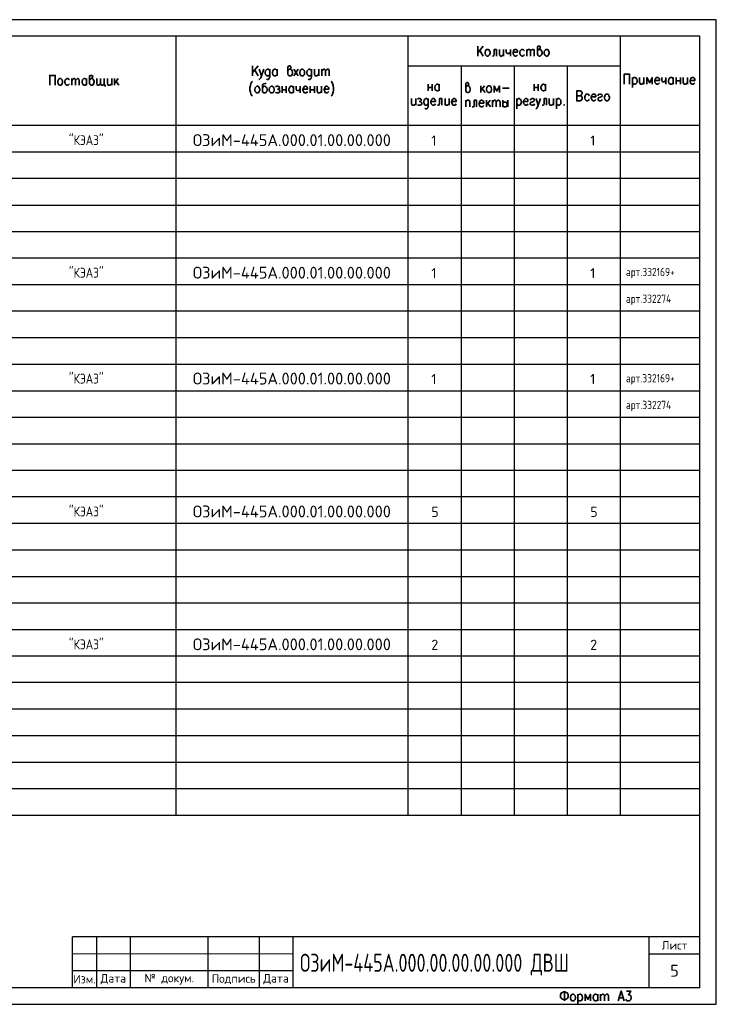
# Model space of a CAD drawing. Header units: millimetres. Extents: x -2 to 2563, y -1050 to -750.
# Tile 13 of 16: x 1923 to 2135, y -1050 to -750. Entities that reach past the tile are written whole.
import ezdxf

# ---------------------------------------------------------------- set-up
doc = ezdxf.new("R2010")
doc.units = ezdxf.units.MM
doc.layers.add('Cont', color=6, linetype='Continuous')
doc.layers.add('Text', color=3, linetype='Continuous')
doc.styles.add('Isocpeur', font='isocpeur.ttf')
doc.styles.add('simplex', font='simplex.shx', dxfattribs={"width": 0.9})
doc.styles.add('Style1', font='romans.shx', dxfattribs={"width": 0.8})

msp = doc.modelspace()

# ---------------------------------------------------------------- linework, layer by layer
at = {"color": 7, "linetype": 'Continuous', "lineweight": 25}
for p, q in [((2135.07, -750.23), (1711.04, -750.23)), ((2135.07, -1050.02), (2135.07, -750.23)), ((2130.09, -790.6), (1731.22, -790.6)), ((2130.09, -798.63), (1731.22, -798.63)), ((2130.09, -806.76), (1731.22, -806.76)), ((2130.09, -814.8), (1731.22, -814.8)), ((2130.09, -822.84), (1731.22, -822.84)), ((2130.09, -830.96), (1731.22, -830.96)), ((2130.09, -839), (1731.22, -839)), ((2130.09, -847.13), (1731.22, -847.13)), ((2130.09, -855.17), (1731.22, -855.17)), ((2130.09, -863.29), (1731.22, -863.29)), ((2130.09, -871.33), (1731.22, -871.33)), ((2130.09, -879.46), (1731.22, -879.46)), ((2130.09, -887.5), (1731.22, -887.5)), ((2130.09, -895.53), (1731.22, -895.53)), ((2130.09, -903.66), (1731.22, -903.66)), ((2130.09, -911.7), (1731.22, -911.7)), ((2130.09, -919.83), (1731.22, -919.83)), ((2130.09, -927.86), (1731.22, -927.86)), ((2130.09, -935.99), (1731.22, -935.99)), ((2130.09, -944.03), (1731.22, -944.03)), ((2130.09, -952.07), (1731.22, -952.07)), ((2130.09, -960.19), (1731.22, -960.19)), ((2130.09, -968.23), (1731.22, -968.23)), ((2130.09, -976.36), (1731.22, -976.36)), ((2130.09, -984.4), (1731.22, -984.4)), ((1711.04, -1050.02), (2135.07, -1050.02))]:
    msp.add_line(p, q, dxfattribs=at)
at = {"color": 7, "linetype": 'Continuous', "lineweight": 35}
for p, q in [((2064.12, -758.27), (2062.46, -760.28)), ((2062.46, -758.27), (2062.46, -761.33)), ((2064.12, -761.33), (2063.07, -759.58)), ((2068.14, -759.32), (2068.14, -761.33)), ((2070.33, -759.32), (2070.33, -761.33)), ((2072.42, -759.32), (2072.42, -761.33)), ((2077.4, -759.32), (2077.4, -761.33)), ((1995.62, -764.3), (1993.96, -766.31)), ((1993.96, -764.3), (1993.96, -767.35)), ((1995.62, -767.35), (1994.57, -765.61)), ((2001.39, -765.34), (2001.39, -767.35)), ((2006.54, -765.34), (2007.85, -767.35)), ((2007.85, -765.34), (2006.54, -767.35)), ((2014.06, -765.34), (2014.06, -767.35)), ((2015.02, -765.34), (2015.02, -767.35)), ((1938.91, -768.14), (1938.91, -770.15)), ((1943.37, -768.14), (1943.37, -770.15)), ((1951.06, -768.14), (1951.06, -770.15)), ((1951.93, -768.14), (1951.93, -770.15)), ((1953.07, -768.14), (1951.93, -769.63)), ((1952.37, -769.01), (1953.24, -770.15)), ((2047.35, -769.89), (2047.35, -771.9)), ((2048.57, -769.89), (2048.57, -771.9)), ((2050.75, -769.89), (2050.75, -771.9)), ((2063.42, -770.41), (2063.42, -772.42)), ((2064.56, -770.41), (2063.42, -771.81)), ((2079.68, -769.89), (2079.68, -771.9)), ((2080.9, -769.89), (2080.9, -771.9)), ((2083.08, -769.89), (2083.08, -771.9)), ((2109.56, -767.88), (2109.56, -770.85)), ((2113.05, -767.88), (2113.05, -769.89)), ((2119.69, -767.88), (2119.69, -769.89)), ((2121.97, -767.88), (2121.97, -769.89)), ((2122.84, -767.88), (2122.84, -769.89)), ((2122.84, -768.84), (2124.15, -768.84)), ((2124.15, -767.88), (2124.15, -769.89)), ((2126.33, -767.88), (2126.33, -769.89)), ((2002.96, -770.5), (2002.96, -772.51)), ((2002.96, -771.55), (2004.18, -771.55)), ((2004.18, -770.5), (2004.18, -772.51)), ((2006.37, -770.5), (2006.37, -772.51)), ((2008.46, -770.5), (2008.46, -772.51)), ((2011.44, -770.5), (2011.44, -772.51)), ((2011.44, -771.55), (2012.75, -771.55)), ((2012.75, -770.5), (2012.75, -772.51)), ((2014.93, -770.5), (2014.93, -772.51)), ((2047.35, -770.85), (2048.57, -770.85)), ((2063.86, -771.29), (2064.73, -772.42)), ((2069.98, -771.11), (2072.07, -771.11)), ((2079.68, -770.85), (2080.9, -770.85)), ((2043.59, -774.26), (2043.59, -776.27)), ((2051.54, -774.26), (2051.54, -776.27)), ((2053.73, -774.26), (2053.73, -776.27)), ((2058.79, -774.78), (2058.79, -776.79)), ((2062.11, -774.78), (2062.11, -776.79)), ((2065.08, -774.78), (2065.08, -776.79)), ((2066.22, -774.78), (2065.08, -776.27)), ((2065.52, -775.65), (2066.39, -776.79)), ((2066.92, -774.78), (2066.92, -776.79)), ((2070.15, -774.78), (2070.15, -776.79)), ((2071.64, -774.78), (2071.64, -776.79)), ((2074.35, -774.26), (2074.35, -777.32)), ((2083.35, -774.26), (2083.35, -776.27)), ((2085.53, -774.26), (2085.53, -776.27)), ((2086.4, -774.26), (2086.4, -777.32)), ((2088.85, -1046), (2088.85, -1048.97)), ((2092.96, -1046.96), (2092.96, -1050.02)), ((2098.99, -1046.96), (2098.99, -1048.97)), ((2099.86, -1046.96), (2099.86, -1048.97)), ((2105.54, -1048.01), (2106.68, -1048.01))]:
    msp.add_line(p, q, dxfattribs=at)
at = {"color": 7, "lineweight": 20}
msp.add_line((1939.17, -1034.63), (2006.25, -1034.63), dxfattribs=at)
at = {"color": 7, "linetype": 'Continuous', "lineweight": 35}
for points in [[(2080.64, -759.75), (2080.81, -759.4), (2081.07, -759.32), (2081.42, -758.97), (2081.51, -758.7), (2081.42, -758.44), (2081.34, -758.27), (2080.99, -758.27), (2080.72, -758.44), (2080.64, -758.53), (2080.64, -760.71), (2080.72, -760.98), (2080.81, -761.15), (2081.07, -761.33), (2081.42, -761.33), (2081.69, -761.15), (2081.86, -760.89), (2082.04, -760.45), (2082.04, -760.1), (2081.86, -759.75), (2081.69, -759.4), (2081.42, -759.32), (2081.07, -759.32)], [(2068.14, -759.32), (2067.44, -759.32), (2067.44, -760.71), (2067.36, -761.15), (2067.09, -761.33), (2066.92, -761.33)], [(2069.1, -759.32), (2069.1, -760.71), (2069.19, -761.15), (2069.45, -761.33), (2069.8, -761.33), (2069.98, -761.15), (2070.33, -760.71)], [(2071.11, -759.32), (2071.11, -760.01), (2071.29, -760.45), (2071.46, -760.54), (2071.81, -760.54), (2072.07, -760.45), (2072.42, -760.01)], [(2073.21, -760.1), (2074.61, -760.1), (2074.61, -759.84), (2074.52, -759.58), (2074.35, -759.4), (2074.17, -759.32), (2073.82, -759.32), (2073.56, -759.4), (2073.38, -759.75), (2073.21, -760.1), (2073.21, -760.45), (2073.38, -760.89), (2073.56, -761.15), (2073.82, -761.33), (2074.17, -761.33), (2074.35, -761.15), (2074.61, -760.89)], [(2076.71, -759.75), (2076.44, -759.4), (2076.27, -759.32), (2075.92, -759.32), (2075.66, -759.4), (2075.39, -759.75), (2075.31, -760.1), (2075.31, -760.45), (2075.39, -760.89), (2075.66, -761.15), (2075.92, -761.33), (2076.27, -761.33), (2076.44, -761.15), (2076.71, -760.89)], [(2077.4, -759.84), (2077.75, -759.4), (2077.93, -759.32), (2078.19, -759.32), (2078.45, -759.4), (2078.54, -759.84), (2078.54, -761.33)], [(2078.54, -759.84), (2078.89, -759.4), (2079.15, -759.32), (2079.33, -759.32), (2079.59, -759.4), (2079.68, -759.84), (2079.68, -761.33)], [(2004.71, -765.78), (2004.97, -765.52), (2005.14, -765.34), (2005.49, -765.08), (2005.67, -764.73), (2005.49, -764.47), (2005.41, -764.3), (2005.06, -764.3), (2004.79, -764.47), (2004.71, -764.65), (2004.71, -766.74), (2004.79, -767.09), (2004.97, -767.18), (2005.14, -767.35), (2005.49, -767.35), (2005.76, -767.18), (2006.02, -766.92), (2006.11, -766.48), (2006.11, -766.22), (2006.02, -765.78), (2005.76, -765.52), (2005.49, -765.34), (2005.14, -765.34)], [(1932.19, -770.15), (1932.19, -767.18), (1933.85, -767.18), (1933.85, -770.15)], [(1944.33, -768.58), (1944.59, -768.32), (1944.77, -768.14), (1945.12, -767.88), (1945.29, -767.53), (1945.12, -767.27), (1945.03, -767.18), (1944.68, -767.18), (1944.42, -767.27), (1944.33, -767.44), (1944.33, -769.63), (1944.42, -769.89), (1944.59, -770.06), (1944.77, -770.15), (1945.12, -770.15), (1945.38, -770.06), (1945.55, -769.71), (1945.73, -769.28), (1945.73, -769.01), (1945.55, -768.58), (1945.38, -768.32), (1945.12, -768.14), (1944.77, -768.14)], [(1996.67, -767.35), (1996.41, -767.97), (1996.14, -768.23), (1995.97, -768.4), (1995.79, -768.4)], [(1995.97, -765.34), (1996.67, -767.35), (1997.37, -765.34)], [(1999.2, -765.78), (1999.03, -765.61), (1998.94, -765.52), (1998.68, -765.34), (1998.42, -765.34), (1998.15, -765.52), (1997.89, -765.78), (1997.8, -766.22), (1997.8, -766.48), (1997.89, -766.92), (1998.15, -767.18), (1998.42, -767.35), (1998.68, -767.35), (1998.94, -767.18), (1999.2, -766.92)], [(1999.2, -765.34), (1999.2, -767.62), (1999.03, -768.05), (1998.94, -768.23), (1998.68, -768.4), (1998.42, -768.4), (1998.15, -768.23)], [(2001.39, -766.92), (2001.12, -767.18), (2000.95, -767.35), (2000.6, -767.35), (2000.34, -767.18), (2000.25, -767.09), (2000.08, -766.92), (1999.99, -766.48), (1999.99, -766.22), (2000.08, -765.78), (2000.34, -765.52), (2000.6, -765.34), (2000.95, -765.34), (2001.12, -765.52), (2001.39, -765.78)], [(2011.87, -765.78), (2011.78, -765.61), (2011.61, -765.52), (2011.44, -765.34), (2011.09, -765.34), (2010.82, -765.52), (2010.56, -765.78), (2010.47, -766.22), (2010.47, -766.48), (2010.56, -766.92), (2010.82, -767.18), (2011.09, -767.35), (2011.44, -767.35), (2011.61, -767.18), (2011.87, -766.92)], [(2011.87, -765.34), (2011.87, -767.62), (2011.78, -768.05), (2011.61, -768.23), (2011.44, -768.4), (2011.09, -768.4), (2010.82, -768.23)], [(2012.83, -765.34), (2012.83, -766.74), (2012.92, -767.18), (2013.18, -767.35), (2013.53, -767.35), (2013.71, -767.18), (2014.06, -766.74)], [(2015.02, -765.87), (2015.37, -765.52), (2015.54, -765.34), (2015.8, -765.34), (2016.07, -765.52), (2016.15, -765.87), (2016.15, -767.35)], [(2016.15, -765.87), (2016.5, -765.52), (2016.68, -765.34), (2016.94, -765.34), (2017.2, -765.52), (2017.29, -765.87), (2017.29, -767.35)], [(2107.02, -769.89), (2107.02, -766.83), (2108.68, -766.83), (2108.68, -769.89)], [(1938.21, -768.58), (1937.95, -768.32), (1937.78, -768.14), (1937.43, -768.14), (1937.17, -768.32), (1936.9, -768.58), (1936.82, -769.01), (1936.82, -769.28), (1936.9, -769.71), (1937.17, -770.06), (1937.43, -770.15), (1937.78, -770.15), (1937.95, -770.06), (1938.21, -769.71)], [(1938.91, -768.75), (1939.26, -768.32), (1939.44, -768.14), (1939.7, -768.14), (1939.96, -768.32), (1940.05, -768.75), (1940.05, -770.15)], [(1940.05, -768.75), (1940.4, -768.32), (1940.66, -768.14), (1940.84, -768.14), (1941.1, -768.32), (1941.18, -768.75), (1941.18, -770.15)], [(1943.37, -769.71), (1943.19, -770.06), (1942.93, -770.15), (1942.58, -770.15), (1942.41, -770.06), (1942.23, -769.89), (1942.15, -769.71), (1942.06, -769.28), (1942.06, -769.01), (1942.15, -768.58), (1942.41, -768.32), (1942.58, -768.14), (1942.93, -768.14), (1943.19, -768.32), (1943.37, -768.58)], [(1947.65, -769.63), (1947.3, -770.06), (1947.13, -770.15), (1946.86, -770.15), (1946.6, -770.06), (1946.51, -769.63), (1946.51, -768.14)], [(1948.79, -769.63), (1948.52, -770.06), (1948.26, -770.15), (1948, -770.15), (1947.83, -770.06), (1947.65, -769.63), (1947.65, -768.14)], [(1948.79, -768.14), (1948.79, -770.15), (1949.05, -770.15), (1949.05, -770.59)], [(1949.75, -768.14), (1949.75, -769.63), (1949.84, -770.06), (1950.1, -770.15), (1950.45, -770.15), (1950.71, -770.06), (1951.06, -769.63)], [(1993.96, -768.93), (1993.7, -769.19), (1993.44, -769.63), (1993.26, -770.24), (1993.09, -770.94), (1993.09, -771.55), (1993.26, -772.25), (1993.44, -772.86), (1993.7, -773.3), (1993.96, -773.56)], [(1998.07, -769.54), (1997.89, -769.63), (1997.28, -769.8), (1997.02, -769.98), (1996.93, -770.24), (1996.93, -771.99), (1997.02, -772.25), (1997.19, -772.42), (1997.37, -772.51), (1997.72, -772.51), (1997.98, -772.42), (1998.24, -772.07), (1998.33, -771.72), (1998.33, -771.37), (1998.24, -770.94), (1998.07, -770.85), (1997.98, -770.67), (1997.72, -770.5), (1997.37, -770.5), (1997.19, -770.67), (1996.93, -770.94)], [(2017.81, -768.93), (2018.08, -769.19), (2018.25, -769.63), (2018.51, -770.24), (2018.6, -770.94), (2018.6, -771.55), (2018.51, -772.25), (2018.25, -772.86), (2018.08, -773.3), (2017.81, -773.56)], [(2050.75, -771.46), (2050.58, -771.72), (2050.32, -771.9), (2049.97, -771.9), (2049.79, -771.72), (2049.62, -771.64), (2049.53, -771.46), (2049.44, -771.02), (2049.44, -770.76), (2049.53, -770.33), (2049.79, -770.06), (2049.97, -769.89), (2050.32, -769.89), (2050.58, -770.06), (2050.75, -770.33)], [(2058.79, -770.85), (2059.06, -770.5), (2059.23, -770.41), (2059.58, -770.06), (2059.75, -769.8), (2059.58, -769.54), (2059.49, -769.36), (2059.14, -769.36), (2058.97, -769.54), (2058.79, -769.63), (2058.79, -771.81), (2058.97, -772.07), (2059.06, -772.25), (2059.23, -772.42), (2059.58, -772.42), (2059.84, -772.25), (2060.1, -771.99), (2060.19, -771.55), (2060.19, -771.29), (2060.1, -770.85), (2059.84, -770.5), (2059.58, -770.41), (2059.23, -770.41)], [(2069.1, -772.42), (2069.1, -770.41), (2068.23, -771.99), (2067.44, -770.41), (2067.44, -772.42)], [(2083.08, -771.46), (2082.91, -771.72), (2082.65, -771.9), (2082.3, -771.9), (2082.04, -771.72), (2081.95, -771.64), (2081.86, -771.46), (2081.69, -771.02), (2081.69, -770.76), (2081.86, -770.33), (2082.04, -770.06), (2082.3, -769.89), (2082.65, -769.89), (2082.91, -770.06), (2083.08, -770.33)], [(2109.56, -768.32), (2109.82, -767.97), (2110.08, -767.88), (2110.34, -767.88), (2110.61, -767.97), (2110.87, -768.32), (2110.96, -768.75), (2110.96, -769.01), (2110.87, -769.45), (2110.61, -769.71), (2110.34, -769.89), (2110.08, -769.89), (2109.82, -769.71), (2109.56, -769.45)], [(2111.74, -767.88), (2111.74, -769.28), (2111.92, -769.71), (2112.09, -769.89), (2112.44, -769.89), (2112.7, -769.71), (2113.05, -769.28)], [(2115.59, -769.89), (2115.59, -767.88), (2114.8, -769.45), (2113.93, -767.88), (2113.93, -769.89)], [(2116.37, -768.75), (2117.77, -768.75), (2117.77, -768.4), (2117.68, -768.14), (2117.51, -767.97), (2117.34, -767.88), (2116.99, -767.88), (2116.72, -767.97), (2116.46, -768.32), (2116.37, -768.75), (2116.37, -769.01), (2116.46, -769.45), (2116.72, -769.71), (2116.99, -769.89), (2117.34, -769.89), (2117.51, -769.71), (2117.77, -769.45)], [(2118.47, -767.88), (2118.47, -768.58), (2118.56, -769.01), (2118.82, -769.19), (2119.17, -769.19), (2119.43, -769.01), (2119.69, -768.58)], [(2121.97, -769.45), (2121.7, -769.71), (2121.44, -769.89), (2121.09, -769.89), (2120.92, -769.71), (2120.74, -769.63), (2120.66, -769.45), (2120.57, -769.01), (2120.57, -768.75), (2120.66, -768.32), (2120.92, -767.97), (2121.09, -767.88), (2121.44, -767.88), (2121.7, -767.97), (2121.97, -768.32)], [(2125.02, -767.88), (2125.02, -769.28), (2125.2, -769.71), (2125.37, -769.89), (2125.72, -769.89), (2125.99, -769.71), (2126.33, -769.28)], [(2127.12, -768.75), (2128.52, -768.75), (2128.52, -768.4), (2128.43, -768.14), (2128.26, -767.97), (2128.08, -767.88), (2127.73, -767.88), (2127.47, -767.97), (2127.21, -768.32), (2127.12, -768.75), (2127.12, -769.01), (2127.21, -769.45), (2127.47, -769.71), (2127.73, -769.89), (2128.08, -769.89), (2128.26, -769.71), (2128.52, -769.45)], [(2000.95, -770.67), (2001.3, -770.5), (2001.65, -770.5), (2002, -770.67), (2002.09, -770.94), (2002, -771.29), (2001.74, -771.37), (2001.47, -771.37)], [(2001.74, -771.37), (2002, -771.55), (2002.09, -771.72), (2002.26, -771.99), (2002.09, -772.25), (2002, -772.42), (2001.74, -772.51), (2001.3, -772.51), (2000.95, -772.42)], [(2006.37, -772.07), (2006.19, -772.42), (2005.93, -772.51), (2005.58, -772.51), (2005.32, -772.42), (2005.23, -772.25), (2005.14, -772.07), (2004.97, -771.72), (2004.97, -771.37), (2005.14, -770.94), (2005.32, -770.67), (2005.58, -770.5), (2005.93, -770.5), (2006.19, -770.67), (2006.37, -770.94)], [(2007.24, -770.5), (2007.24, -771.29), (2007.33, -771.72), (2007.5, -771.81), (2007.85, -771.81), (2008.12, -771.72), (2008.46, -771.29)], [(2009.25, -771.37), (2010.65, -771.37), (2010.65, -771.11), (2010.56, -770.85), (2010.47, -770.67), (2010.21, -770.5), (2009.86, -770.5), (2009.6, -770.67), (2009.43, -770.94), (2009.25, -771.37), (2009.25, -771.72), (2009.43, -772.07), (2009.6, -772.42), (2009.86, -772.51), (2010.21, -772.51), (2010.47, -772.42), (2010.65, -772.07)], [(2013.62, -770.5), (2013.62, -771.99), (2013.79, -772.42), (2013.97, -772.51), (2014.32, -772.51), (2014.58, -772.42), (2014.93, -771.99)], [(2015.72, -771.37), (2017.11, -771.37), (2017.11, -771.11), (2017.03, -770.85), (2016.85, -770.67), (2016.68, -770.5), (2016.33, -770.5), (2016.07, -770.67), (2015.89, -770.94), (2015.72, -771.37), (2015.72, -771.72), (2015.89, -772.07), (2016.07, -772.42), (2016.33, -772.51), (2016.68, -772.51), (2016.85, -772.42), (2017.11, -772.07)], [(2093.66, -771.9), (2092.61, -771.9), (2092.61, -774.96), (2093.66, -774.96), (2094.01, -774.78), (2094.09, -774.61), (2094.27, -774.34), (2094.27, -773.91), (2094.09, -773.65), (2094.01, -773.47), (2093.66, -773.38), (2092.61, -773.38)], [(2093.66, -771.9), (2094.01, -772.07), (2094.09, -772.16), (2094.27, -772.51), (2094.27, -772.77), (2094.09, -773.03), (2094.01, -773.21), (2093.66, -773.38)], [(2096.45, -773.38), (2096.19, -773.03), (2095.93, -772.95), (2095.58, -772.95), (2095.4, -773.03), (2095.14, -773.38), (2095.05, -773.73), (2095.05, -774.08), (2095.14, -774.52), (2095.4, -774.78), (2095.58, -774.96), (2095.93, -774.96), (2096.19, -774.78), (2096.45, -774.52)], [(2096.98, -773.73), (2098.37, -773.73), (2098.37, -773.47), (2098.29, -773.21), (2098.2, -773.03), (2097.94, -772.95), (2097.59, -772.95), (2097.33, -773.03), (2097.15, -773.38), (2096.98, -773.73), (2096.98, -774.08), (2097.15, -774.52), (2097.33, -774.78), (2097.59, -774.96), (2097.94, -774.96), (2098.2, -774.78), (2098.37, -774.52)], [(2099.07, -773.38), (2099.16, -773.03), (2099.51, -772.95), (2099.86, -772.95), (2100.21, -773.03), (2100.38, -773.38), (2100.21, -773.65), (2100.03, -773.73), (2099.42, -773.91), (2099.16, -774.08), (2099.07, -774.34), (2099.07, -774.52), (2099.16, -774.78), (2099.51, -774.96), (2099.86, -774.96), (2100.21, -774.78), (2100.38, -774.52)], [(2042.28, -774.26), (2042.28, -775.74), (2042.45, -776.18), (2042.63, -776.27), (2042.98, -776.27), (2043.24, -776.18), (2043.59, -775.74)], [(2044.11, -774.43), (2044.46, -774.26), (2044.81, -774.26), (2045.16, -774.43), (2045.34, -774.69), (2045.16, -774.96), (2044.99, -775.13), (2044.64, -775.13)], [(2044.99, -775.13), (2045.16, -775.31), (2045.34, -775.39), (2045.42, -775.74), (2045.34, -776), (2045.16, -776.18), (2044.99, -776.27), (2044.46, -776.27), (2044.11, -776.18)], [(2047.35, -774.69), (2047.26, -774.61), (2047.17, -774.43), (2046.91, -774.26), (2046.56, -774.26), (2046.39, -774.43), (2046.12, -774.69), (2046.04, -775.13), (2046.04, -775.39), (2046.12, -775.83), (2046.39, -776.18), (2046.56, -776.27), (2046.91, -776.27), (2047.17, -776.18), (2047.35, -775.83)], [(2047.35, -774.26), (2047.35, -776.62), (2047.26, -777.05), (2047.17, -777.14), (2046.91, -777.32), (2046.56, -777.32), (2046.39, -777.14)], [(2048.22, -775.13), (2049.62, -775.13), (2049.62, -774.87), (2049.44, -774.61), (2049.36, -774.43), (2049.09, -774.26), (2048.74, -774.26), (2048.57, -774.43), (2048.31, -774.69), (2048.22, -775.13), (2048.22, -775.39), (2048.31, -775.83), (2048.57, -776.18), (2048.74, -776.27), (2049.09, -776.27), (2049.36, -776.18), (2049.62, -775.83)], [(2051.54, -774.26), (2050.84, -774.26), (2050.84, -775.74), (2050.75, -776.18), (2050.49, -776.27), (2050.23, -776.27)], [(2052.5, -774.26), (2052.5, -775.74), (2052.59, -776.18), (2052.85, -776.27), (2053.11, -776.27), (2053.38, -776.18), (2053.73, -775.74)], [(2054.51, -775.13), (2055.91, -775.13), (2055.91, -774.87), (2055.82, -774.61), (2055.73, -774.43), (2055.47, -774.26), (2055.12, -774.26), (2054.86, -774.43), (2054.69, -774.69), (2054.51, -775.13), (2054.51, -775.39), (2054.69, -775.83), (2054.86, -776.18), (2055.12, -776.27), (2055.47, -776.27), (2055.73, -776.18), (2055.91, -775.83)], [(2058.79, -775.39), (2059.06, -774.96), (2059.32, -774.78), (2059.67, -774.78), (2059.93, -774.96), (2060.02, -775.22), (2060.02, -776.79)], [(2062.11, -774.78), (2061.41, -774.78), (2061.41, -776.27), (2061.33, -776.62), (2061.06, -776.79), (2060.8, -776.79)], [(2062.9, -775.65), (2064.3, -775.65), (2064.3, -775.39), (2064.21, -775.04), (2064.04, -774.96), (2063.86, -774.78), (2063.51, -774.78), (2063.25, -774.96), (2062.99, -775.22), (2062.9, -775.65), (2062.9, -775.92), (2062.99, -776.35), (2063.25, -776.62), (2063.51, -776.79), (2063.86, -776.79), (2064.04, -776.62), (2064.3, -776.35)], [(2066.92, -775.39), (2067.27, -774.96), (2067.53, -774.78), (2067.79, -774.78), (2067.97, -774.96), (2068.05, -775.39), (2068.05, -776.79)], [(2068.05, -775.39), (2068.4, -774.96), (2068.67, -774.78), (2068.93, -774.78), (2069.1, -774.96), (2069.28, -775.39), (2069.28, -776.79)], [(2070.15, -775.65), (2070.33, -775.48), (2070.5, -775.39), (2070.85, -775.39), (2071.03, -775.39), (2071.2, -775.48), (2071.29, -775.65), (2071.46, -775.92), (2071.46, -776.27), (2071.29, -776.53), (2071.2, -776.62), (2071.03, -776.79), (2070.5, -776.79), (2070.33, -776.62), (2070.15, -776.53)], [(2074.35, -774.69), (2074.52, -774.43), (2074.78, -774.26), (2075.13, -774.26), (2075.39, -774.43), (2075.57, -774.69), (2075.74, -775.13), (2075.74, -775.39), (2075.57, -775.83), (2075.39, -776.18), (2075.13, -776.27), (2074.78, -776.27), (2074.52, -776.18), (2074.35, -775.83)], [(2076.44, -775.13), (2077.75, -775.13), (2077.75, -774.87), (2077.67, -774.61), (2077.58, -774.43), (2077.32, -774.26), (2076.97, -774.26), (2076.79, -774.43), (2076.53, -774.69), (2076.44, -775.13), (2076.44, -775.39), (2076.53, -775.83), (2076.79, -776.18), (2076.97, -776.27), (2077.32, -776.27), (2077.58, -776.18), (2077.75, -775.83)], [(2078.45, -774.69), (2078.63, -774.43), (2078.98, -774.26), (2079.33, -774.26), (2079.68, -774.43), (2079.76, -774.69), (2079.68, -774.96), (2079.41, -775.13), (2078.8, -775.31), (2078.63, -775.39), (2078.45, -775.74), (2078.45, -775.83), (2078.63, -776.18), (2078.98, -776.27), (2079.33, -776.27), (2079.68, -776.18), (2079.76, -775.83)], [(2080.9, -776.27), (2080.64, -776.88), (2080.46, -777.14), (2080.2, -777.32), (2080.11, -777.32)], [(2080.2, -774.26), (2080.9, -776.27), (2081.6, -774.26)], [(2083.35, -774.26), (2082.65, -774.26), (2082.65, -775.74), (2082.56, -776.18), (2082.3, -776.27), (2082.04, -776.27)], [(2084.22, -774.26), (2084.22, -775.74), (2084.39, -776.18), (2084.57, -776.27), (2084.92, -776.27), (2085.18, -776.18), (2085.53, -775.74)], [(2086.4, -774.69), (2086.67, -774.43), (2086.93, -774.26), (2087.28, -774.26), (2087.45, -774.43), (2087.71, -774.69), (2087.8, -775.13), (2087.8, -775.39), (2087.71, -775.83), (2087.45, -776.18), (2087.28, -776.27), (2086.93, -776.27), (2086.67, -776.18), (2086.4, -775.83)], [(2105.19, -1048.97), (2106.15, -1046), (2107.02, -1048.97)], [(2107.72, -1046), (2109.03, -1046), (2108.34, -1047.13), (2108.68, -1047.13), (2108.86, -1047.31), (2109.03, -1047.39), (2109.12, -1047.83), (2109.12, -1048.09), (2109.03, -1048.53), (2108.77, -1048.88), (2108.42, -1048.97), (2108.07, -1048.97), (2107.72, -1048.88), (2107.64, -1048.7), (2107.55, -1048.44)], [(2092.96, -1047.39), (2093.22, -1047.13), (2093.39, -1046.96), (2093.74, -1046.96), (2094.01, -1047.13), (2094.27, -1047.39), (2094.36, -1047.83), (2094.36, -1048.09), (2094.27, -1048.53), (2094.01, -1048.88), (2093.74, -1048.97), (2093.39, -1048.97), (2093.22, -1048.88), (2092.96, -1048.53)], [(2096.8, -1048.97), (2096.8, -1046.96), (2096.02, -1048.53), (2095.14, -1046.96), (2095.14, -1048.97)], [(2098.99, -1048.53), (2098.72, -1048.88), (2098.55, -1048.97), (2098.2, -1048.97), (2097.94, -1048.88), (2097.85, -1048.7), (2097.68, -1048.53), (2097.59, -1048.09), (2097.59, -1047.83), (2097.68, -1047.39), (2097.94, -1047.13), (2098.2, -1046.96), (2098.55, -1046.96), (2098.72, -1047.13), (2098.99, -1047.39)], [(2099.86, -1047.57), (2100.21, -1047.13), (2100.47, -1046.96), (2100.73, -1046.96), (2100.91, -1047.13), (2101.08, -1047.57), (2101.08, -1048.97)], [(2101.08, -1047.57), (2101.43, -1047.13), (2101.61, -1046.96), (2101.87, -1046.96), (2102.13, -1047.13), (2102.22, -1047.57), (2102.22, -1048.97)]]:
    msp.add_lwpolyline(points, dxfattribs=at)
for points in [[(2065.26, -759.32), (2065.61, -759.32), (2065.87, -759.4), (2066.05, -759.75), (2066.22, -760.1), (2066.22, -760.45), (2066.05, -760.89), (2065.87, -761.15), (2065.61, -761.33), (2065.26, -761.33), (2065, -761.15), (2064.82, -760.89), (2064.73, -760.45), (2064.73, -760.1), (2064.82, -759.75), (2065, -759.4)], [(2083.26, -759.32), (2083.61, -759.32), (2083.87, -759.4), (2084.04, -759.75), (2084.22, -760.1), (2084.22, -760.45), (2084.04, -760.89), (2083.87, -761.15), (2083.61, -761.33), (2083.26, -761.33), (2083.08, -761.15), (2082.82, -760.89), (2082.73, -760.45), (2082.73, -760.1), (2082.82, -759.75), (2083.08, -759.4)], [(2008.9, -765.34), (2009.25, -765.34), (2009.43, -765.52), (2009.69, -765.78), (2009.78, -766.22), (2009.78, -766.48), (2009.69, -766.92), (2009.43, -767.18), (2009.25, -767.35), (2008.9, -767.35), (2008.64, -767.18), (2008.38, -766.92), (2008.29, -766.48), (2008.29, -766.22), (2008.38, -765.78), (2008.64, -765.52)], [(1935.24, -768.14), (1935.59, -768.14), (1935.77, -768.32), (1936.03, -768.58), (1936.12, -769.01), (1936.12, -769.28), (1936.03, -769.71), (1935.77, -770.06), (1935.59, -770.15), (1935.24, -770.15), (1934.98, -770.06), (1934.72, -769.71), (1934.63, -769.28), (1934.63, -769.01), (1934.72, -768.58), (1934.98, -768.32)], [(2065.7, -770.41), (2066.05, -770.41), (2066.31, -770.5), (2066.57, -770.85), (2066.66, -771.29), (2066.66, -771.55), (2066.57, -771.99), (2066.31, -772.25), (2066.05, -772.42), (2065.7, -772.42), (2065.52, -772.25), (2065.26, -771.99), (2065.17, -771.55), (2065.17, -771.29), (2065.26, -770.85), (2065.52, -770.5)], [(1995.18, -770.5), (1995.53, -770.5), (1995.79, -770.67), (1995.97, -770.94), (1996.14, -771.37), (1996.14, -771.72), (1995.97, -772.07), (1995.79, -772.42), (1995.53, -772.51), (1995.18, -772.51), (1995.01, -772.42), (1994.75, -772.07), (1994.66, -771.72), (1994.66, -771.37), (1994.75, -770.94), (1995.01, -770.67)], [(1999.55, -770.5), (1999.9, -770.5), (2000.16, -770.67), (2000.43, -770.94), (2000.51, -771.37), (2000.51, -771.72), (2000.43, -772.07), (2000.16, -772.42), (1999.9, -772.51), (1999.55, -772.51), (1999.38, -772.42), (1999.12, -772.07), (1999.03, -771.72), (1999.03, -771.37), (1999.12, -770.94), (1999.38, -770.67)], [(2101.61, -772.95), (2101.96, -772.95), (2102.22, -773.03), (2102.39, -773.38), (2102.57, -773.73), (2102.57, -774.08), (2102.39, -774.52), (2102.22, -774.78), (2101.96, -774.96), (2101.61, -774.96), (2101.35, -774.78), (2101.17, -774.52), (2101.08, -774.08), (2101.08, -773.73), (2101.17, -773.38), (2101.35, -773.03)], [(2088.76, -776), (2088.68, -776.18), (2088.76, -776.27), (2088.85, -776.18)], [(2088.59, -1046.26), (2089.03, -1046.26), (2089.37, -1046.43), (2089.64, -1046.52), (2089.9, -1046.87), (2089.99, -1047.13), (2089.99, -1047.74), (2089.9, -1048.01), (2089.64, -1048.27), (2089.37, -1048.44), (2089.03, -1048.53), (2088.59, -1048.53), (2088.24, -1048.44), (2087.98, -1048.27), (2087.8, -1048.01), (2087.63, -1047.74), (2087.63, -1047.13), (2087.8, -1046.87), (2087.98, -1046.52), (2088.24, -1046.43)], [(2091.21, -1046.96), (2091.56, -1046.96), (2091.82, -1047.13), (2092.08, -1047.39), (2092.17, -1047.83), (2092.17, -1048.09), (2092.08, -1048.53), (2091.82, -1048.88), (2091.56, -1048.97), (2091.21, -1048.97), (2091.03, -1048.88), (2090.77, -1048.53), (2090.69, -1048.09), (2090.69, -1047.83), (2090.77, -1047.39), (2091.03, -1047.13)]]:
    msp.add_lwpolyline(points, close=True, dxfattribs=at)
at = {"layer": 'Cont', "color": 7}
for p, q in [((2130.09, -755.21), (1731.22, -755.21)), ((1970.54, -755.21), (1970.54, -992.52)), ((2041.23, -755.21), (2041.23, -992.52)), ((2105.8, -755.21), (2105.8, -992.52)), ((2130.09, -1044.95), (2130.09, -755.21)), ((2041.23, -764.3), (2105.8, -764.3)), ((2057.4, -764.3), (2057.4, -992.52)), ((2073.56, -764.3), (2073.56, -992.52)), ((2089.64, -764.3), (2089.64, -992.52)), ((2130.09, -782.47), (1731.22, -782.47)), ((2130.09, -992.52), (1731.22, -992.52)), ((2130.09, -1029.47), (1939.17, -1029.47)), ((1939.17, -1044.95), (1939.17, -1029.47)), ((1946.4, -1029.47), (1946.4, -1044.95)), ((1956.72, -1029.47), (1956.72, -1044.95)), ((1980.45, -1044.95), (1980.45, -1029.47)), ((1995.93, -1029.47), (1995.93, -1044.95)), ((2006.25, -1044.95), (2006.25, -1029.47)), ((2114.61, -1044.95), (2114.61, -1029.47)), ((2114.61, -1034.63), (2130.09, -1034.63)), ((2006.25, -1039.79), (1939.17, -1039.79)), ((2130.09, -1044.95), (1731.22, -1044.95))]:
    msp.add_line(p, q, dxfattribs=at)

# ---------------------------------------------------------------- texts
at = {"color": 0, "lineweight": 35, "style": 'simplex', "width": 0.7}
msp.add_text('ОЗиМ-445А.000.00.00.00.000 ДВШ', height=5.5, dxfattribs=at).set_placement((2008.36, -1040.12))
at = {"lineweight": 25, "char_height": 3.612, "width": 81.4421, "attachment_point": 5, "style": 'Isocpeur'}
for insert in [(2016.47, -786.9), (2016.47, -827.26), (2016.47, -859.5), (2016.47, -899.96), (2016.47, -940.42)]:
    msp.add_mtext('\\pxsm1.5,ql;ОЗиМ-445А.000.01.00.00.000', dxfattribs=dict(at, insert=insert))
at = {"color": 7, "lineweight": 25, "attachment_point": 5, "style": 'Isocpeur'}
for s, insert, char_height, width in [('\\pxsm1.5,ql;{\\H0.85714x;1\\H1.13334x; }', (2089.06, -787.03), 3.612, 81.4421), ('\\pxsm1.5,ql;{\\H0.85714x;1}', (2137.42, -787.03), 3.612, 81.4421), ('\\pxsm1.5,ql;{\\H0.85714x;1\\H1.13334x; }', (2089.06, -827.4), 3.612, 81.4421), ('\\pxsm1.5,ql;{\\H0.85714x;1}', (2137.42, -827.4), 3.612, 81.4421), ('\\pxsm1.5,ql;{\\H0.85714x;1\\H1.13334x; }', (2089.06, -859.64), 3.612, 81.4421), ('\\pxsm1.5,ql;{\\H0.85714x;1}', (2137.42, -859.64), 3.612, 81.4421), ('\\pxsm1.5,ql;{\\H0.85714x;5\\H1.13334x; }', (2089.06, -900.09), 3.612, 81.4421), ('\\pxsm1.5,ql;{\\H0.85714x;5}', (2137.42, -900.09), 3.612, 81.4421), ('\\pxsm1.5,ql;{\\H0.85714x;2\\H1.13334x; }', (2089.06, -940.55), 3.612, 81.4421), ('\\pxsm1.5,ql;{\\H0.85714x;2}', (2137.42, -940.55), 3.612, 81.4421), ('Лист', (2122.35, -1032.05), 2.58, 20.64), ('5', (2122.35, -1039.79), 3.61, 20.64), ('Изм.', (1942.78, -1042.37), 2.58, 20.64), ('Дата', (1951.56, -1042.37), 2.58, 20.64), ('№ докум.', (1968.58, -1042.37), 2.58, 20.64), ('Подпись', (1988.19, -1042.37), 2.58, 20.64), ('Дата', (2001.09, -1042.37), 2.58, 20.64)]:
    msp.add_mtext(s, dxfattribs=dict(at, insert=insert, char_height=char_height, width=width))
at = {"layer": 'Text', "style": 'Style1', "width": 0.8}
for s, height, p in [('"КЭАЗ"', 3, (1938.02, -788.4)), ('"КЭАЗ"', 3, (1938.02, -828.76)), ('арт.332169+', 2.5, (2107.57, -828.31)), ('арт.332274', 2.5, (2107.57, -836.44)), ('"КЭАЗ"', 3, (1938.02, -861.01)), ('арт.332169+', 2.5, (2107.57, -860.64)), ('арт.332274', 2.5, (2107.57, -868.77)), ('"КЭАЗ"', 3, (1938.02, -901.46)), ('"КЭАЗ"', 3, (1938.02, -941.92))]:
    msp.add_text(s, height=height, dxfattribs=at).set_placement(p)

doc.saveas('drawing.dxf')
